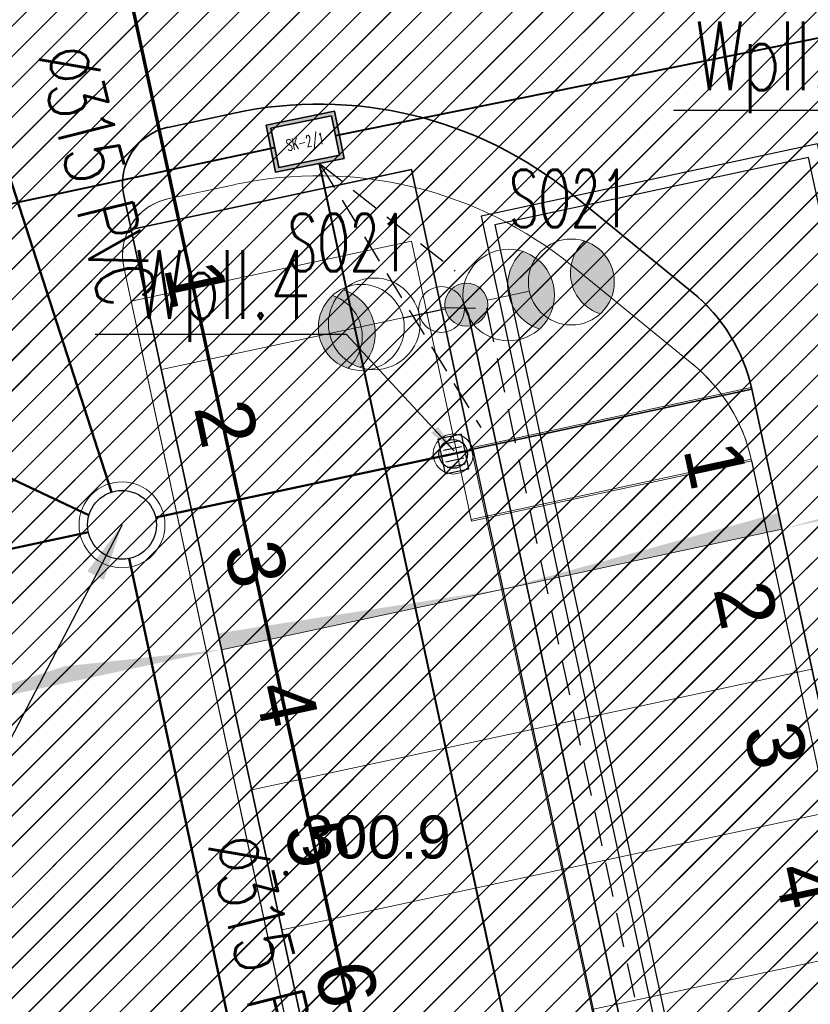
# Model space of a CAD drawing. Header units: metres. Extents: x 6567444 to 13135881, y 5574237 to 11149086.
# Tile 148 of 191: x 6567911 to 6567925, y 5574504 to 5574521. Entities that reach past the tile are written whole.
import ezdxf
from ezdxf.enums import TextEntityAlignment as Align

# ---------------------------------------------------------------- set-up
doc = ezdxf.new("R2010")
doc.units = ezdxf.units.M
for name, pattern in [('Krawędzie ukryte xs', [0.9, 0.6, -0.3]), ('Przerywana gęsta', [90, 60, -30]), ('SEL_r', [1.5, 1, -0.5])]:
    doc.linetypes.add(name, pattern=pattern)
for name, color, linetype, lineweight in [('_TT_KAN_D', 96, 'Continuous', 50), ('_TT_KAN_D_II etap', 116, 'Continuous', 50), ('_TT_KAN_D_OPIS_DN', 7, 'Continuous', 30), ('_TT_KAN_D_Opis_PKT_II', 7, 'Continuous', 30), ('_TT_KAN_D_Opis_PKT_wpust', 7, 'Continuous', 30), ('_TT_KAN_D_WPUST', 7, 'Continuous', 25), ('_TT_KAN_S_ZEWN_II etap', 30, 'Continuous', 70), ('OTRN', 7, 'Continuous', 13), ('SEL_kanalizacja_kablowa_nN', 1, 'SEL_knN', 40), ('SEL_sieci_kable_nN', 7, 'SEL_eN', 35), ('SEL_sieci_kable_nN_oswietlenie', 7, 'SEL_eNN', 35), ('SEL_sieci_oswietlenie_oprawy', 152, 'Continuous', 20), ('SEL_sieci_pomocnicza_przerywana', 140, 'SEL_r', 25), ('SEN_studnia_kablowa_typ', 30, 'Continuous', 20)]:
    doc.layers.add(name, color=color, linetype=linetype, lineweight=lineweight)
for name, color, linetype in [('FORMA - Arch 01 - 820-G Rysunki Obrazki', 7, 'Continuous'), ('FORMA - Arch 01 - PZT 1 Strefy', 7, 'Continuous'), ('FORMA - Arch 01 - PZT-3 Zagospodarowanie', 7, 'Continuous'), ('FORMA - Arch 01 - PZT-6 Uzbrojenie - Oświeltlenia', 7, 'Continuous'), ('OTRN_O', 7, 'Continuous'), ('SEL_atrybut_bloku1', 7, 'Continuous'), ('SEL_atrybut_bloku2', 9, 'Continuous'), ('SEN_atrybut_bloku1', 7, 'Continuous'), ('SEN_atrybut_bloku2', 9, 'Continuous')]:
    doc.layers.add(name, color=color, linetype=linetype)
doc.styles.add('ARIAL', font='arial.ttf')
doc.styles.add('BDOT', font='arial.ttf', dxfattribs={"width": 0.9})
doc.styles.add('pzt_11-06-2015 (2)$0$RomanS', font='romans.shx')
doc.styles.add('ROMANS', font='romans.shx', dxfattribs={"width": 0.9})
doc.styles.get("Standard").update_dxf_attribs({"font": 'arial.ttf'})
doc.styles.add('STYL_AUTOMATYCZNY_10', font='arial.ttf', dxfattribs={"width": 0.8})
doc.linetypes.add('SEL_eN', pattern='A,5,["eN",ARIAL,S=1,R=0,X=1.8,Y=0.25],5', length=10)
doc.linetypes.add('SEL_eNN', pattern='A,5,["eNN",ARIAL,S=1,R=0,X=1.45,Y=0.25],5', length=10)
doc.linetypes.add('SEL_knN', pattern='A,5,["knN",ARIAL,S=1,R=0,X=1.8,Y=0.25],5', length=10)
doc.dimstyles.new('ISO-25', dxfattribs={"dimtxt": 2.5, "dimasz": 2.5, "dimexe": 1.25, "dimexo": 0.625, "dimtad": 1, "dimtxsty": 'Standard', "dimcen": 2.5, "dimadec": 0, "dimazin": 0, "dimtfac": 1, "dimtmove": 0, "dimatfit": 3, "dimfxl": 1, "dimarcsym": 0})
pattern_1 = [(45, (0, 0), (-0.265165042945, 0.265165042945), [])]

# ---------------------------------------------------------------- blocks, each defined once
blk = doc.blocks.new('OTRN')
at = {"layer": 'OTRN', "color": 0, "const_width": 0.09}
blk.add_lwpolyline([(-0.045, 0, 1), (0.045, 0, 1)], format="xyb", close=True, dxfattribs=at)
at = {"layer": 'OTRN_O', "color": 0, "style": 'BDOT'}
blk.add_attdef('RZEDNA', (0.514, 0.515), '', height=1.5, dxfattribs=at)
blk = doc.blocks.new('_MDCP')
at = {"layer": 'OTRN', "color": 14, "xscale": 0.5, "yscale": 0.5, "zscale": 0.5}
blk.add_blockref('OTRN', (6567915.847, 5574506.359, 300.934), dxfattribs=at).add_auto_attribs({'RZEDNA': '300.9'})
blk = doc.blocks.new('tb wpust')
at = {"layer": '_TT_KAN_D_WPUST', "lineweight": 30}
for p, q in [((-0.21, 0.154), (-0.21, -0.166)), ((-0.105, 0.154), (-0.105, -0.166)), ((-0.004, 0.154), (-0.004, -0.166)), ((0.1, 0.154), (0.1, -0.166)), ((0.205, 0.154), (0.205, -0.166))]:
    blk.add_line(p, q, dxfattribs=at)
blk.add_lwpolyline([(-0.31, -0.21), (0.31, -0.21), (0.31, 0.21), (-0.31, 0.21)], close=True, dxfattribs=at)
at = {"layer": '_TT_KAN_D_WPUST', "lineweight": 18}
blk.add_circle((0, 0), 0.35, dxfattribs=at)
at = {"layer": '_TT_KAN_D_WPUST', "color": 96, "lineweight": 30}
blk.add_circle((0, 0), 0.25, dxfattribs=at)
blk = doc.blocks.new('Miejsca parkingowe 27[12]', base_point=(6567913.15, 5574516.344))
at = {"layer": 'FORMA - Arch 01 - PZT-3 Zagospodarowanie', "color": 7, "linetype": 'Przerywana gęsta', "lineweight": 13}
for p, q in [((6567913.676, 5574513.9), (6567918.564, 5574514.951)), ((6567914.201, 5574511.456), (6567919.089, 5574512.507)), ((6567914.726, 5574509.012), (6567919.615, 5574510.062)), ((6567915.252, 5574506.568), (6567920.14, 5574507.618)), ((6567915.777, 5574504.123), (6567920.665, 5574505.174))]:
    blk.add_line(p, q, dxfattribs=at)
at = {"layer": 'FORMA - Arch 01 - PZT-3 Zagospodarowanie', "color": 7, "lineweight": 13, "style": 'STYL_AUTOMATYCZNY_10'}
for tag, p in [('num_start_0', (6567914.286, 5574515.408)), ('num_start_1', (6567914.811, 5574512.964)), ('num_start_2', (6567915.336, 5574510.511)), ('num_start_3', (6567915.862, 5574508.076)), ('num_start_4', (6567916.387, 5574505.623)), ('num_start_5', (6567916.912, 5574503.179)), ('num_start_6', (6567917.438, 5574500.743)), ('num_start_7', (6567917.963, 5574498.29)), ('num_start_8', (6567918.488, 5574495.846)), ('num_start_9', (6567919.013, 5574493.402)), ('num_start_10', (6567919.539, 5574490.966)), ('num_start_11', (6567920.064, 5574488.522)), ('num_start_12', (6567920.589, 5574486.07)), ('num_start_13', (6567921.115, 5574483.634))]:
    blk.add_attdef(tag, text='', height=1, rotation=282.1296, dxfattribs=at).set_placement(p, align=Align.MIDDLE_CENTER)
blk = doc.blocks.new('Miejsca parkingowe 27[13]', base_point=(6567923.978, 5574513.557))
at = {"layer": 'FORMA - Arch 01 - PZT-3 Zagospodarowanie', "color": 7, "linetype": 'Przerywana gęsta', "lineweight": 13}
for p, q in [((6567924.503, 5574511.113), (6567919.615, 5574510.062)), ((6567925.028, 5574508.669), (6567920.14, 5574507.618)), ((6567925.554, 5574506.225), (6567920.665, 5574505.174)), ((6567926.079, 5574503.78), (6567921.191, 5574502.73))]:
    blk.add_line(p, q, dxfattribs=at)
at = {"layer": 'FORMA - Arch 01 - PZT-3 Zagospodarowanie', "color": 7, "lineweight": 13, "style": 'STYL_AUTOMATYCZNY_10'}
for tag, p in [('num_start_0', (6567923.351, 5574512.242)), ('num_start_1', (6567923.876, 5574509.798)), ('num_start_2', (6567924.402, 5574507.346)), ('num_start_3', (6567924.927, 5574504.91)), ('num_start_4', (6567925.452, 5574502.457)), ('num_start_5', (6567925.977, 5574500.013)), ('num_start_6', (6567926.503, 5574497.577)), ('num_start_7', (6567927.028, 5574495.124)), ('num_start_8', (6567927.553, 5574492.68)), ('num_start_9', (6567928.079, 5574490.236))]:
    blk.add_attdef(tag, text='', height=1, rotation=282.1296, dxfattribs=at).set_placement(p, align=Align.MIDDLE_CENTER)
blk = doc.blocks.new('PR1183 Chorzów Metalowców V09_TT')
at = {"layer": 'FORMA - Arch 01 - PZT 1 Strefy', "linetype": 'Continuous', "lineweight": 0, "true_color": 0x577933}
h = blk.add_hatch(dxfattribs=at)
h.set_pattern_fill('ANSI31', color=77, scale=3, style=0)
h.set_pattern_definition(pattern_1)
h.paths.add_polyline_path([(6567829, 5574517.24), (6567842.398, 5574471.118), (6567844.165, 5574471.632), (6567846.931, 5574462.111), (6567846.967, 5574484.472), (6567835.736, 5574536.73), (6567846.642, 5574539.074), (6567844.864, 5574547.35), (6567918.571, 5574563.191), (6567935.605, 5574483.933), (6567930.975, 5574476.768), (6567931.227, 5574475.595), (6567933.57, 5574476.098, 0.216609), (6567938.884, 5574480.085), (6567921.55, 5574567.86), (6567849.267, 5574550.953), (6567830.11, 5574546.47)])
at = {"layer": 'FORMA - Arch 01 - PZT 1 Strefy', "linetype": 'Continuous', "lineweight": 0, "true_color": 0x69697f}
h = blk.add_hatch(dxfattribs=at)
h.set_pattern_fill('ANSI31', color=8, scale=3, style=0)
h.set_pattern_definition(pattern_1)
h.paths.add_polyline_path([(6567875.437, 5574515.718), (6567883.567, 5574477.893), (6567884.58, 5574473.187), (6567886.578, 5574463.891), (6567886.587, 5574463.893), (6567900.21, 5574466.838, -0.318533), (6567899.358, 5574467.62), (6567899.085, 5574468.891, -0.414214), (6567899.852, 5574470.079), (6567930.975, 5574476.768), (6567935.605, 5574483.933), (6567924.844, 5574534.007), (6567916.781, 5574532.275), (6567916.886, 5574531.786, -0.414214), (6567911.513, 5574523.471)])
h.paths.add_polyline_path([(6567890.289, 5574475.183), (6567882.84, 5574509.83, -0.414214), (6567884.459, 5574511.827), (6567891.303, 5574513.297, -0.414214), (6567892.488, 5574512.529), (6567900.066, 5574477.285, -0.457655), (6567898.958, 5574476.024), (6567891.477, 5574474.416, -0.372067)], flags=0)
h.paths.add_polyline_path([(6567906.631, 5574477.673, -0.414214), (6567905.44, 5574478.44), (6567897.865, 5574513.685, -0.414214), (6567898.635, 5574514.873), (6567906.457, 5574516.554, -0.414214), (6567907.645, 5574515.787), (6567915.217, 5574480.541, -0.414214), (6567914.452, 5574479.354)], flags=0)
h.paths.add_polyline_path([(6567913.019, 5574516.942, -0.414214), (6567913.789, 5574518.13), (6567914.948, 5574518.379, -0.227837), (6567920.849, 5574516.958), (6567922.941, 5574515.251, -0.170304), (6567923.975, 5574513.557), (6567929.342, 5574488.599, -0.198912), (6567929.204, 5574487.846), (6567926.784, 5574484.101, -0.198912), (6567922.376, 5574481.057), (6567921.785, 5574480.93, -0.414214), (6567920.597, 5574481.697)], flags=0)
at = {"layer": 'FORMA - Arch 01 - PZT 1 Strefy', "linetype": 'Continuous', "lineweight": 0, "true_color": 0x606060}
h = blk.add_hatch(dxfattribs=at)
h.set_pattern_fill('ANSI31', color=251, scale=3, style=0)
h.set_pattern_definition(pattern_1)
h.paths.add_polyline_path([(6567877.761, 5574470.187), (6567884.905, 5574471.723), (6567884.671, 5574472.811), (6567884.473, 5574473.729), (6567883.567, 5574477.893), (6567878.678, 5574476.842), (6567871.324, 5574511.061), (6567876.212, 5574512.111), (6567874.387, 5574520.606), (6567909.387, 5574528.128), (6567910.438, 5574523.24), (6567911.513, 5574523.471, 0.390142), (6567916.985, 5574531.214), (6567916.781, 5574532.275), (6567866.729, 5574521.517)])
at = {"layer": 'FORMA - Arch 01 - PZT 1 Strefy', "linetype": 'Continuous', "lineweight": 0, "true_color": 0x577933}
h = blk.add_hatch(dxfattribs=at)
h.set_pattern_fill('ANSI31', color=77, scale=3, style=0)
h.set_pattern_definition(pattern_1)
h.paths.add_polyline_path([(6567914.948, 5574518.379), (6567913.789, 5574518.13, 0.414214), (6567913.022, 5574516.942), (6567913.15, 5574516.344), (6567918.039, 5574517.395), (6567919.083, 5574512.536), (6567923.971, 5574513.587, 0.167655), (6567922.941, 5574515.251), (6567920.849, 5574516.958, 0.227837)])
at = {"layer": 'FORMA - Arch 01 - PZT 1 Strefy', "linetype": 'Continuous', "lineweight": 0, "true_color": 0x4b7a78}
h = blk.add_hatch(dxfattribs=at)
h.set_pattern_fill('ANSI31', color=137, scale=3, style=0)
h.set_pattern_definition(pattern_1)
h.paths.add_polyline_path([(6567920.505, 5574482.126), (6567925.393, 5574483.176), (6567924.343, 5574488.065), (6567929.231, 5574489.115), (6567923.978, 5574513.557), (6567919.089, 5574512.507), (6567918.039, 5574517.395), (6567913.15, 5574516.344)])
at = {"layer": 'FORMA - Arch 01 - PZT-3 Zagospodarowanie', "linetype": 'Continuous', "lineweight": 5}
for points in [[(6567929.469, 5574512.488), (6567924.503, 5574511.117), (6567929.531, 5574512.197)], [(6567924.44, 5574511.398), (6567919.613, 5574510.066), (6567924.501, 5574511.116)], [(6567914.667, 5574509.298), (6567919.615, 5574510.066), (6567914.727, 5574509.016)], [(6567911.976, 5574508.72), (6567914.726, 5574509.015), (6567912.037, 5574508.437)], [(6567911.976, 5574508.72), (6567909.348, 5574507.86), (6567912.036, 5574508.437)]]:
    blk.add_hatch(color=7, dxfattribs=at).paths.add_polyline_path(points)
at = {"layer": 'FORMA - Arch 01 - PZT-6 Uzbrojenie - Oświeltlenia', "linetype": 'Continuous', "lineweight": 13}
for points in [[(6567919.983, 5574515.964, -0.57735), (6567920.274, 5574514.61, -0.57735)], [(6567917.145, 5574513.937, -0.57735), (6567916.854, 5574515.292, -0.57735)]]:
    blk.add_hatch(color=7, dxfattribs=at).paths.add_polyline_path(points)
at = {"layer": 'FORMA - Arch 01 - 820-G Rysunki Obrazki', "color": 1, "linetype": 'Krawędzie ukryte xs', "lineweight": 25}
blk.add_lwpolyline([(6567918.556, 5574514.987), (6567919.348, 5574514.972), (6567922.418, 5574500.684), (6567921.716, 5574500.286), (6567922.508, 5574500.271), (6567925.511, 5574486.407), (6567924.82, 5574485.613), (6567910.437, 5574482.666)], dxfattribs=at)
at = {"layer": 'FORMA - Arch 01 - PZT 1 Strefy', "color": 71, "linetype": 'Continuous', "lineweight": 13, "true_color": 0xaff266}
for p, q in [((6567914.948, 5574518.379), (6567913.789, 5574518.13)), ((6567913.15, 5574516.344), (6567918.039, 5574517.395)), ((6567918.039, 5574517.395), (6567919.083, 5574512.536)), ((6567913.022, 5574516.942), (6567913.15, 5574516.344)), ((6567922.941, 5574515.251), (6567920.849, 5574516.958)), ((6567919.083, 5574512.536), (6567923.971, 5574513.587))]:
    blk.add_line(p, q, dxfattribs=at)
at = {"layer": 'FORMA - Arch 01 - PZT 1 Strefy', "color": 254, "linetype": 'Continuous', "lineweight": 13, "true_color": 0xd2d2ff}
for p, q in [((6567913.789, 5574518.13), (6567914.948, 5574518.379)), ((6567920.597, 5574481.697), (6567913.019, 5574516.942)), ((6567920.849, 5574516.958), (6567922.941, 5574515.251)), ((6567923.975, 5574513.557), (6567929.342, 5574488.599))]:
    blk.add_line(p, q, dxfattribs=at)
at = {"layer": 'FORMA - Arch 01 - PZT 1 Strefy', "color": 131, "linetype": 'Continuous', "lineweight": 13, "true_color": 0x97f4f0}
for p, q in [((6567918.039, 5574517.395), (6567913.15, 5574516.344)), ((6567919.089, 5574512.507), (6567918.039, 5574517.395)), ((6567913.15, 5574516.344), (6567920.505, 5574482.126)), ((6567923.978, 5574513.557), (6567919.089, 5574512.507)), ((6567929.231, 5574489.115), (6567923.978, 5574513.557))]:
    blk.add_line(p, q, dxfattribs=at)
at = {"layer": 'FORMA - Arch 01 - PZT 1 Strefy', "color": 71, "linetype": 'Continuous', "lineweight": 13, "true_color": 0xaff266}
for centre, radius, start, end in [((6567916.42, 5574511.53), 7.006, 50.7895, 102.1296), ((6567914, 5574517.153), 1, 102.1296, 192.1296), ((6567921.044, 5574512.926), 3.001, 12.7173, 50.7868)]:
    blk.add_arc(centre, radius, start, end, dxfattribs=at)
at = {"layer": 'FORMA - Arch 01 - PZT 1 Strefy', "color": 254, "linetype": 'Continuous', "lineweight": 13, "true_color": 0xd2d2ff}
for centre, radius, start, end in [((6567916.42, 5574511.53), 7.006, 50.7895, 102.1296), ((6567913.998, 5574517.151), 1.001, 102.0474, 192.0474), ((6567921.043, 5574512.93), 2.999, 12.0514, 50.7113)]:
    blk.add_arc(centre, radius, start, end, dxfattribs=at)
at = {"layer": 'FORMA - Arch 01 - PZT-3 Zagospodarowanie', "color": 7, "linetype": 'Continuous', "lineweight": 35}
for p, q in [((6567913.789, 5574518.13), (6567914.948, 5574518.379)), ((6567913.15, 5574516.344), (6567918.039, 5574517.395)), ((6567918.039, 5574517.395), (6567919.089, 5574512.507)), ((6567920.597, 5574481.697), (6567913.022, 5574516.942)), ((6567922.941, 5574515.251), (6567920.859, 5574516.95)), ((6567919.089, 5574512.507), (6567923.978, 5574513.557)), ((6567929.342, 5574488.599), (6567923.978, 5574513.557))]:
    blk.add_line(p, q, dxfattribs=at)
at = {"layer": 'FORMA - Arch 01 - PZT-3 Zagospodarowanie', "color": 7, "linetype": 'Continuous', "lineweight": 18}
blk.add_line((6567919.089, 5574512.507), (6567924.343, 5574488.065), dxfattribs=at)
at = {"layer": 'FORMA - Arch 01 - PZT-3 Zagospodarowanie', "color": 7, "linetype": 'Continuous', "lineweight": 35}
for centre, radius, start, end in [((6567916.42, 5574511.53), 7.006, 50.7895, 102.1296), ((6567914, 5574517.153), 1, 102.1296, 192.1296), ((6567921.045, 5574512.927), 3, 12.1296, 50.7895)]:
    blk.add_arc(centre, radius, start, end, dxfattribs=at)
at = {"layer": 'FORMA - Arch 01 - PZT-6 Uzbrojenie - Oświeltlenia', "color": 7, "linetype": 'Continuous', "lineweight": 13}
for centre, radius in [((6567919.737, 5574515.203), 0.8), ((6567917.391, 5574514.699), 0.8), ((6567918.564, 5574514.951), 0.4), ((6567918.564, 5574514.951), 0.4)]:
    blk.add_circle(centre, radius, dxfattribs=at)
for centre, start, end in [((6567920.519, 5574515.371), 132.1296, 252.1296), ((6567916.609, 5574514.53), 312.1296, 72.1296)]:
    blk.add_arc(centre, 0.8, start, end, dxfattribs=at)
at = {"layer": 'FORMA - Arch 01 - PZT-3 Zagospodarowanie', "color": 7, "linetype": 'Przerywana gęsta', "lineweight": 15}
ref = blk.add_blockref('Miejsca parkingowe 27[12]', (6567913.15, 5574516.344), dxfattribs=at)
ref.add_attrib('num_start', '1', dxfattribs={"color": 7, "lineweight": 13, "height": 1, "rotation": 282.1296, "style": 'STYL_AUTOMATYCZNY_10'}).set_placement((6567914.286, 5574515.408), align=Align.MIDDLE_CENTER)
ref.add_attrib('num_start_1', '2', dxfattribs={"color": 7, "lineweight": 13, "height": 1, "rotation": 282.1296, "style": 'STYL_AUTOMATYCZNY_10'}).set_placement((6567914.811, 5574512.964), align=Align.MIDDLE_CENTER)
ref.add_attrib('num_start_2', '3', dxfattribs={"color": 7, "lineweight": 13, "height": 1, "rotation": 282.1296, "style": 'STYL_AUTOMATYCZNY_10'}).set_placement((6567915.336, 5574510.511), align=Align.MIDDLE_CENTER)
ref.add_attrib('num_start_3', '4', dxfattribs={"color": 7, "lineweight": 13, "height": 1, "rotation": 282.1296, "style": 'STYL_AUTOMATYCZNY_10'}).set_placement((6567915.862, 5574508.076), align=Align.MIDDLE_CENTER)
ref.add_attrib('num_start_4', '5', dxfattribs={"color": 7, "lineweight": 13, "height": 1, "rotation": 282.1296, "style": 'STYL_AUTOMATYCZNY_10'}).set_placement((6567916.387, 5574505.623), align=Align.MIDDLE_CENTER)
ref.add_attrib('num_start_5', '6', dxfattribs={"color": 7, "lineweight": 13, "height": 1, "rotation": 282.1296, "style": 'STYL_AUTOMATYCZNY_10'}).set_placement((6567916.912, 5574503.179), align=Align.MIDDLE_CENTER)
ref = blk.add_blockref('Miejsca parkingowe 27[13]', (6567923.978, 5574513.557), dxfattribs=at)
ref.add_attrib('num_start', '1', dxfattribs={"color": 7, "lineweight": 13, "height": 1, "rotation": 282.1296, "style": 'STYL_AUTOMATYCZNY_10'}).set_placement((6567923.351, 5574512.242), align=Align.MIDDLE_CENTER)
ref.add_attrib('num_start_1', '2', dxfattribs={"color": 7, "lineweight": 13, "height": 1, "rotation": 282.1296, "style": 'STYL_AUTOMATYCZNY_10'}).set_placement((6567923.876, 5574509.798), align=Align.MIDDLE_CENTER)
ref.add_attrib('num_start_2', '3', dxfattribs={"color": 7, "lineweight": 13, "height": 1, "rotation": 282.1296, "style": 'STYL_AUTOMATYCZNY_10'}).set_placement((6567924.402, 5574507.346), align=Align.MIDDLE_CENTER)
ref.add_attrib('num_start_3', '4', dxfattribs={"color": 7, "lineweight": 13, "height": 1, "rotation": 282.1296, "style": 'STYL_AUTOMATYCZNY_10'}).set_placement((6567924.927, 5574504.91), align=Align.MIDDLE_CENTER)
blk = doc.blocks.new('GE.I.6640.1.468.2024_MDCP_dodatkowe pomiary_12.03.2026')
at = {"layer": 'OTRN', "color": 14, "xscale": 0.5, "yscale": 0.5, "zscale": 0.5}
blk.add_blockref('OTRN', (6567915.847, 5574506.359, 300.934), dxfattribs=at).add_auto_attribs({'RZEDNA': '300.9'})
blk = doc.blocks.new('oprawa zewnetrzna stojaca')
for points in [[(2.625, 0, 0.267949), (2.25, 0.65, 0.57735), (2.25, -0.65, 0.267949)], [(0.375, 0, 1), (-0.375, 0, 1)]]:
    blk.add_hatch(color=256).paths.add_polyline_path(points)
blk.add_line((1.125, 0), (0.375, 0))
for centre, radius in [((1.875, 0), 0.75), ((0, 0), 0.375)]:
    blk.add_circle(centre, radius)
blk.add_arc((2.625, 0), 0.75, 120, 240)
at = {"layer": 'SEL_atrybut_bloku1', "style": 'ROMANS', "width": 0.6, "flags": 8}
blk.add_attdef('TYP', text='', height=1, dxfattribs=at).set_placement((1.873, 0.9), align=Align.CENTER)
at = {"layer": 'SEL_atrybut_bloku2', "style": 'ROMANS', "width": 0.6, "flags": 8}
for tag, p in [('OPIS1', (1.873, -1.638)), ('OPIS2', (1.873, -2.499))]:
    blk.add_attdef(tag, text='', height=0.75, dxfattribs=at).set_placement(p, align=Align.CENTER)
blk = doc.blocks.new('studnia_SK2_1')
at = {"linetype": 'Continuous'}
h = blk.add_hatch(color=256, dxfattribs=at)
h.paths.add_polyline_path([(-0.61, 0.84), (-0.61, 0), (0.61, 0), (0.61, 0.84)])
h.paths.add_polyline_path([(0.54, 0.77), (0.54, 0.07), (-0.54, 0.07), (-0.54, 0.77)], flags=16)
for points in [[(-0.61, 0.84), (0.61, 0.84), (0.61, 0), (-0.61, 0)], [(-0.54, 0.77), (0.54, 0.77), (0.54, 0.07), (-0.54, 0.07)]]:
    blk.add_lwpolyline(points, close=True, dxfattribs=at)
at = {"linetype": 'Continuous', "flags": 128}
for points in [[(-0.61, 0.84), (0.61, 0.84), (0.61, 0), (-0.61, 0), (-0.61, 0.84)], [(-0.54, 0.77), (0.54, 0.77), (0.54, 0.07), (-0.54, 0.07), (-0.54, 0.77)]]:
    blk.add_lwpolyline(points, dxfattribs=at)
at = {"layer": 'SEN_atrybut_bloku1', "style": 'ROMANS', "width": 0.6, "flags": 8}
blk.add_attdef('TYP', text='', height=1, dxfattribs=at).set_placement((0, 0.94), align=Align.CENTER)
at = {"layer": 'SEN_atrybut_bloku2', "style": 'ROMANS', "width": 0.6, "flags": 8}
for tag, p in [('OPIS1', (0, -0.85)), ('OPIS2', (0, -1.7))]:
    blk.add_attdef(tag, text='', height=0.75, dxfattribs=at).set_placement(p, align=Align.CENTER)
at = {"layer": 'SEN_studnia_kablowa_typ', "color": 0, "style": 'ROMANS', "width": 0.6}
blk.add_text('SK-2/1', height=0.2, dxfattribs=at).set_placement((0, 0.42), align=Align.MIDDLE_CENTER)
blk = doc.blocks.new('PT-IE-001 PZT - instal. elektr XREFF')
at = {"layer": 'SEL_kanalizacja_kablowa_nN', "ltscale": 0.8}
for points in [[(6567916.715, 5574519.235), (6567930.092, 5574521.951)], [(6567902.594, 5574516.248), (6567915.655, 5574519.028)], [(6567916.432, 5574518.75), (6567923.952, 5574483.953)]]:
    blk.add_lwpolyline(points, dxfattribs=at)
at = {"layer": 'SEL_sieci_kable_nN_oswietlenie', "ltscale": 0.8}
blk.add_lwpolyline([(6567925.191, 5574486.938), (6567925.231, 5574487.358), (6567922.178, 5574501.45), (6567921.731, 5574501.535), (6567922.098, 5574501.867), (6567919.037, 5574516.109), (6567918.955, 5574516.285)], dxfattribs=at)
at = {"layer": 'SEL_sieci_pomocnicza_przerywana', "ltscale": 0.5}
for points in [[(6567916.438, 5574518.751), (6567918.803, 5574516.874)], [(6567916.438, 5574518.751), (6567919.25, 5574514.138)]]:
    blk.add_lwpolyline(points, dxfattribs=at)
at = {"layer": 'SEL_sieci_kable_nN', "rotation": 11.42750792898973}
blk.add_blockref('studnia_SK2_1', (6567916.268, 5574518.717), dxfattribs=at)
at = {"layer": 'SEL_sieci_oswietlenie_oprawy'}
ref = blk.add_blockref('oprawa zewnetrzna stojaca', (6567918.998, 5574516.284), dxfattribs=dict(at, rotation=12.20053319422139))
ref.add_attrib('TYP', 'SO21', dxfattribs={"layer": 'SEL_atrybut_bloku1', "height": 1, "style": 'ROMANS', "width": 0.6, "flags": 8}).set_placement((6567920.796, 5574517.639), align=Align.CENTER)
ref = blk.add_blockref('oprawa zewnetrzna stojaca', (6567918.998, 5574516.284), dxfattribs=dict(at, rotation=192.2005331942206))
ref.add_attrib('TYP', 'SO21', dxfattribs={"layer": 'SEL_atrybut_bloku1', "height": 1, "style": 'ROMANS', "width": 0.6, "flags": 8}).set_placement((6567916.938, 5574516.869), align=Align.CENTER)

msp = doc.modelspace()

# ---------------------------------------------------------------- block references
at = {"layer": 'Defpoints'}
msp.add_blockref('GE.I.6640.1.468.2024_MDCP_dodatkowe pomiary_12.03.2026', (0, 0), dxfattribs=at)

# ---------------------------------------------------------------- next in the draw order: block references
msp.add_blockref('PR1183 Chorzów Metalowców V09_TT', (0, 1.25))

# ---------------------------------------------------------------- next in the draw order: block references
msp.add_blockref('_MDCP', (0, 0))

# ---------------------------------------------------------------- next in the draw order: linework, layer by layer
at = {"layer": '_TT_KAN_D', "lineweight": 30}
msp.add_lwpolyline([(6567925.996, 5574486.482), (6567931.862, 5574487.743), (6567925.124, 5574519.091), (6567919.258, 5574517.831)], close=True, dxfattribs=at)
msp.add_lwpolyline([(6567926.149, 5574486.72), (6567931.624, 5574487.897), (6567924.971, 5574518.854), (6567919.496, 5574517.677), (6567926.149, 5574486.72)], dxfattribs=at)
at = {"layer": '_TT_KAN_D_II etap'}
for p, q in [((6567902.47, 5574517.305), (6567912.413, 5574512.609)), ((6567919.093, 5574513.753), (6567913.576, 5574512.567)), ((6567903.942, 5574510.497), (6567912.403, 5574512.315))]:
    msp.add_line(p, q, dxfattribs=at)
for points in [[(6567910.12, 5574521.318), (6567912.805, 5574513.012)], [(6567913.116, 5574511.854), (6567916.541, 5574495.918)]]:
    msp.add_lwpolyline(points, dxfattribs=at)
at = {"layer": '_TT_KAN_D_II etap', "lineweight": 13}
msp.add_circle((6567912.989, 5574512.441), 0.75, dxfattribs=at)
at = {"layer": '_TT_KAN_D_II etap', "lineweight": 30}
msp.add_circle((6567912.989, 5574512.441), 0.6, dxfattribs=at)
at = {"layer": '_TT_KAN_S_ZEWN_II etap'}
msp.add_line((6567912.307, 5574525.472), (6567923.123, 5574475.504), dxfattribs=at)
at = {"layer": 'Defpoints'}
msp.add_line((6567919.11, 5574513.761), (6567925.414, 5574484.431), dxfattribs=at)

# ---------------------------------------------------------------- next in the draw order: block references
at = {"layer": '_TT_KAN_D_WPUST', "rotation": 101.9259753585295}
msp.add_blockref('tb wpust', (6567918.77, 5574513.678), dxfattribs=at)

# ---------------------------------------------------------------- next in the draw order: texts
at = {"layer": '_TT_KAN_D_OPIS_DN', "char_height": 1, "attachment_point": 1, "rotation": 284.0132, "style": 'pzt_11-06-2015 (2)$0$RomanS'}
for insert in [(6567912.476, 5574520.924), (6567915.437, 5574507.147)]:
    msp.add_mtext_dynamic_manual_height_columns('\\T0.85;\\W0.8;%%C315 PVC', width=9.13673, gutter_width=12.5, heights=[0], dxfattribs=dict(at, insert=insert))

# ---------------------------------------------------------------- next in the draw order: leaders
at = {"layer": '_TT_KAN_D_Opis_PKT_II', "lineweight": 25, "annotation_type": 0, "has_hookline": 1, "hookline_direction": 1, "text_width": 4.114}
msp.add_leader([(6567912.989, 5574512.441), (6567910.894, 5574508.409), (6567909.894, 5574508.409)], dimstyle='ISO-25', override={"dimasz": 1, "dimgap": 0.625, "dimtad": 3}, dxfattribs=at)

# ---------------------------------------------------------------- next in the draw order: block references
msp.add_blockref('PT-IE-001 PZT - instal. elektr XREFF', (0, 0))

# ---------------------------------------------------------------- next in the draw order: hatches: boundary and pattern name
at = {"layer": 'FORMA - Arch 01 - PZT 1 Strefy', "linetype": 'Continuous', "lineweight": 0, "true_color": 0x577933}
h = msp.add_hatch(dxfattribs=at)
h.set_pattern_fill('ANSI31', color=77, scale=3, style=0)
h.set_pattern_definition(pattern_1)
h.paths.add_polyline_path([(6567829, 5574517.24), (6567842.398, 5574471.118), (6567844.165, 5574471.632), (6567846.931, 5574462.111), (6567846.967, 5574484.472), (6567835.736, 5574536.73), (6567846.642, 5574539.074), (6567844.864, 5574547.35), (6567918.571, 5574563.191), (6567935.605, 5574483.933), (6567930.975, 5574476.768), (6567931.227, 5574475.595), (6567933.57, 5574476.098, 0.216609), (6567938.884, 5574480.085), (6567921.55, 5574567.86), (6567849.267, 5574550.953), (6567830.11, 5574546.47)])
at = {"layer": 'FORMA - Arch 01 - PZT 1 Strefy', "linetype": 'Continuous', "lineweight": 0, "true_color": 0x69697f}
h = msp.add_hatch(dxfattribs=at)
h.set_pattern_fill('ANSI31', color=8, scale=3, style=0)
h.set_pattern_definition(pattern_1)
h.paths.add_polyline_path([(6567875.437, 5574515.718), (6567883.567, 5574477.893), (6567884.58, 5574473.187), (6567886.578, 5574463.891), (6567886.587, 5574463.893), (6567900.21, 5574466.838, -0.318533), (6567899.358, 5574467.62), (6567899.085, 5574468.891, -0.414214), (6567899.852, 5574470.079), (6567930.975, 5574476.768), (6567935.605, 5574483.933), (6567924.844, 5574534.007), (6567916.781, 5574532.275), (6567916.886, 5574531.786, -0.414214), (6567911.513, 5574523.471)])
h.paths.add_polyline_path([(6567890.289, 5574475.183), (6567882.84, 5574509.83, -0.414214), (6567884.459, 5574511.827), (6567891.303, 5574513.297, -0.414214), (6567892.488, 5574512.529), (6567900.066, 5574477.285, -0.457655), (6567898.958, 5574476.024), (6567891.477, 5574474.416, -0.372067)], flags=0)
h.paths.add_polyline_path([(6567906.631, 5574477.673, -0.414214), (6567905.44, 5574478.44), (6567897.865, 5574513.685, -0.414214), (6567898.635, 5574514.873), (6567906.457, 5574516.554, -0.414214), (6567907.645, 5574515.787), (6567915.217, 5574480.541, -0.414214), (6567914.452, 5574479.354)], flags=0)
h.paths.add_polyline_path([(6567913.019, 5574516.942, -0.414214), (6567913.789, 5574518.13), (6567914.948, 5574518.379, -0.227837), (6567920.849, 5574516.958), (6567922.941, 5574515.251, -0.170304), (6567923.975, 5574513.557), (6567929.342, 5574488.599, -0.198912), (6567929.204, 5574487.846), (6567926.784, 5574484.101, -0.198912), (6567922.376, 5574481.057), (6567921.785, 5574480.93, -0.414214), (6567920.597, 5574481.697)], flags=0)
at = {"layer": 'FORMA - Arch 01 - PZT 1 Strefy', "linetype": 'Continuous', "lineweight": 0, "true_color": 0x606060}
h = msp.add_hatch(dxfattribs=at)
h.set_pattern_fill('ANSI31', color=251, scale=3, style=0)
h.set_pattern_definition(pattern_1)
h.paths.add_polyline_path([(6567877.761, 5574470.187), (6567884.905, 5574471.723), (6567884.671, 5574472.811), (6567884.473, 5574473.729), (6567883.567, 5574477.893), (6567878.678, 5574476.842), (6567871.324, 5574511.061), (6567876.212, 5574512.111), (6567874.387, 5574520.606), (6567909.387, 5574528.128), (6567910.438, 5574523.24), (6567911.513, 5574523.471, 0.390142), (6567916.985, 5574531.214), (6567916.781, 5574532.275), (6567866.729, 5574521.517)])
at = {"layer": 'FORMA - Arch 01 - PZT 1 Strefy', "linetype": 'Continuous', "lineweight": 0, "true_color": 0x577933}
h = msp.add_hatch(dxfattribs=at)
h.set_pattern_fill('ANSI31', color=77, scale=3, style=0)
h.set_pattern_definition(pattern_1)
h.paths.add_polyline_path([(6567914.948, 5574518.379), (6567913.789, 5574518.13, 0.414214), (6567913.022, 5574516.942), (6567913.15, 5574516.344), (6567918.039, 5574517.395), (6567919.083, 5574512.536), (6567923.971, 5574513.587, 0.167655), (6567922.941, 5574515.251), (6567920.849, 5574516.958, 0.227837)])
at = {"layer": 'FORMA - Arch 01 - PZT 1 Strefy', "linetype": 'Continuous', "lineweight": 0, "true_color": 0x4b7a78}
h = msp.add_hatch(dxfattribs=at)
h.set_pattern_fill('ANSI31', color=137, scale=3, style=0)
h.set_pattern_definition(pattern_1)
h.paths.add_polyline_path([(6567920.505, 5574482.126), (6567925.393, 5574483.176), (6567924.343, 5574488.065), (6567929.231, 5574489.115), (6567923.978, 5574513.557), (6567919.089, 5574512.507), (6567918.039, 5574517.395), (6567913.15, 5574516.344)])

# ---------------------------------------------------------------- next in the draw order: linework, layer by layer
at = {"layer": 'FORMA - Arch 01 - PZT 1 Strefy', "color": 71, "linetype": 'Continuous', "lineweight": 13, "true_color": 0xaff266}
for p, q in [((6567914.948, 5574518.379), (6567913.789, 5574518.13)), ((6567913.15, 5574516.344), (6567918.039, 5574517.395)), ((6567918.039, 5574517.395), (6567919.083, 5574512.536)), ((6567913.022, 5574516.942), (6567913.15, 5574516.344)), ((6567922.941, 5574515.251), (6567920.849, 5574516.958)), ((6567919.083, 5574512.536), (6567923.971, 5574513.587))]:
    msp.add_line(p, q, dxfattribs=at)
at = {"layer": 'FORMA - Arch 01 - PZT 1 Strefy', "color": 254, "linetype": 'Continuous', "lineweight": 13, "true_color": 0xd2d2ff}
for p, q in [((6567913.789, 5574518.13), (6567914.948, 5574518.379)), ((6567920.597, 5574481.697), (6567913.019, 5574516.942)), ((6567920.849, 5574516.958), (6567922.941, 5574515.251)), ((6567923.975, 5574513.557), (6567929.342, 5574488.599))]:
    msp.add_line(p, q, dxfattribs=at)
at = {"layer": 'FORMA - Arch 01 - PZT 1 Strefy', "color": 131, "linetype": 'Continuous', "lineweight": 13, "true_color": 0x97f4f0}
for p, q in [((6567918.039, 5574517.395), (6567913.15, 5574516.344)), ((6567919.089, 5574512.507), (6567918.039, 5574517.395)), ((6567913.15, 5574516.344), (6567920.505, 5574482.126)), ((6567923.978, 5574513.557), (6567919.089, 5574512.507)), ((6567929.231, 5574489.115), (6567923.978, 5574513.557))]:
    msp.add_line(p, q, dxfattribs=at)
at = {"layer": 'FORMA - Arch 01 - PZT 1 Strefy', "color": 71, "linetype": 'Continuous', "lineweight": 13, "true_color": 0xaff266}
for centre, radius, start, end in [((6567916.42, 5574511.53), 7.006, 50.7895, 102.1296), ((6567914, 5574517.153), 1, 102.1296, 192.1296), ((6567921.044, 5574512.926), 3.001, 12.7173, 50.7868)]:
    msp.add_arc(centre, radius, start, end, dxfattribs=at)
at = {"layer": 'FORMA - Arch 01 - PZT 1 Strefy', "color": 254, "linetype": 'Continuous', "lineweight": 13, "true_color": 0xd2d2ff}
for centre, radius, start, end in [((6567916.42, 5574511.53), 7.006, 50.7895, 102.1296), ((6567913.998, 5574517.151), 1.001, 102.0474, 192.0474), ((6567921.043, 5574512.93), 2.999, 12.0514, 50.7113)]:
    msp.add_arc(centre, radius, start, end, dxfattribs=at)

# ---------------------------------------------------------------- next in the draw order: texts
at = {"layer": '_TT_KAN_D_Opis_PKT_wpust', "lineweight": 25, "char_height": 1.2, "attachment_point": 3, "style": 'ROMANS'}
for s, insert in [('\\T0.95;\\W0.7;WpII.5', (6567926.032, 5574521.229, 300.2)), ('\\T0.95;\\W0.7;WpII.4', (6567916.252, 5574517.236))]:
    msp.add_mtext(s, dxfattribs=dict(at, insert=insert))

# ---------------------------------------------------------------- next in the draw order: leaders
at = {"layer": '_TT_KAN_D_Opis_PKT_wpust', "lineweight": 25, "annotation_type": 0, "has_hookline": 1, "hookline_direction": 1}
for points, text_width in [([(6567928.842, 5574515.916), (6567926.962, 5574519.673), (6567926.462, 5574519.673)], 3.222), ([(6567918.785, 5574513.733), (6567916.905, 5574515.761), (6567916.405, 5574515.761)], 3.262)]:
    msp.add_leader(points, dimstyle='ISO-25', override={"dimasz": 0.5, "dimgap": 0.625, "dimtad": 3}, dxfattribs=dict(at, text_width=text_width))

doc.saveas('drawing.dxf')
